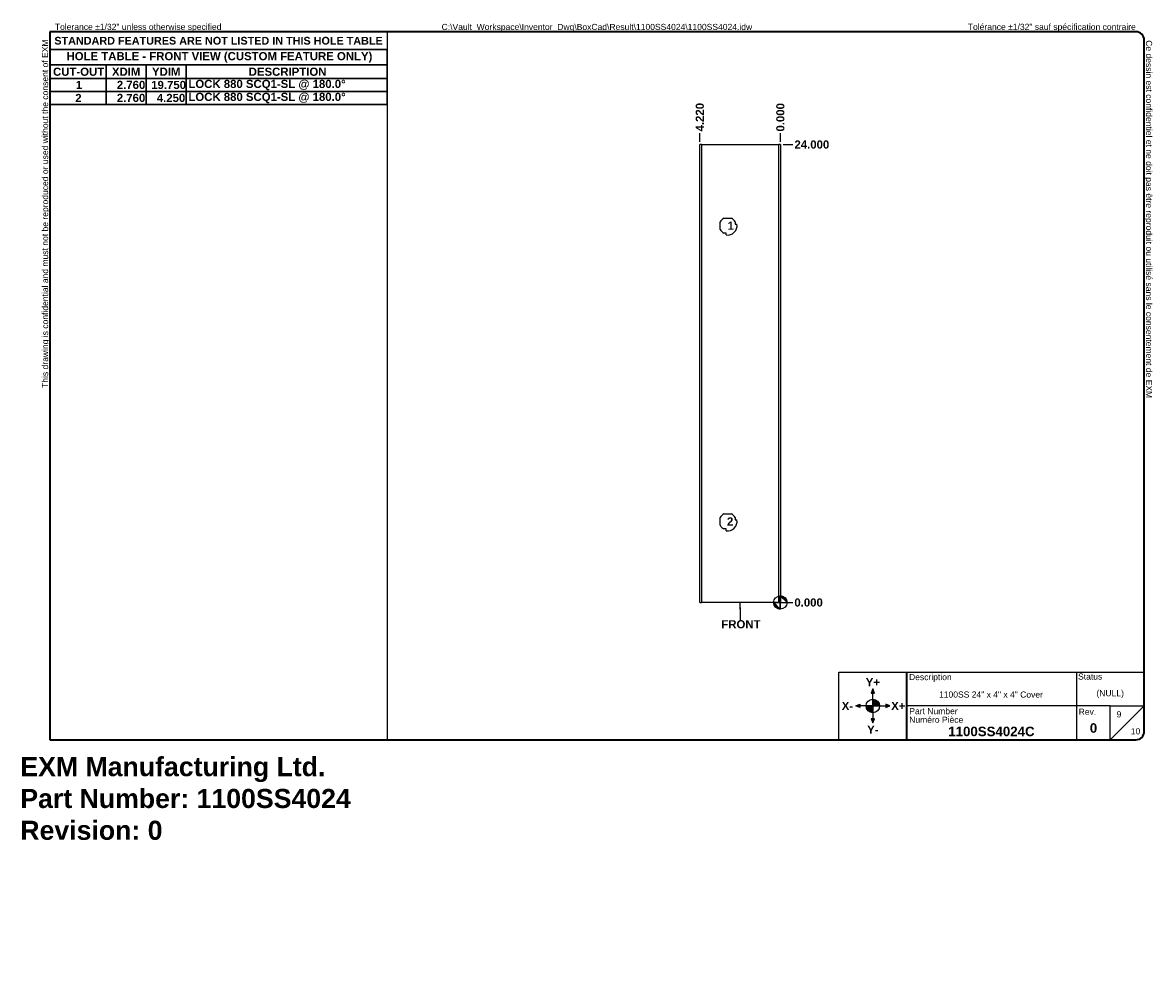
# Model space of a CAD drawing. Header units: inches. Extents: x 0.1 to 59.4, y -11 to 38.5.
import ezdxf

# ---------------------------------------------------------------- set-up
doc = ezdxf.new("R2010")
doc.units = ezdxf.units.IN
doc.header["$LTSCALE"] = 3.555556
doc.header["$MEASUREMENT"] = 0
doc.layers.get('0').update_dxf_attribs({"lineweight": 25})
for name, color, linetype, lineweight in [('Dimensions(ANSI)', 7, 'Continuous', 25), ('Sketch Geometry(ANSI)', 7, 'Continuous', 25), ('Symbols(ANSI)', 7, 'Continuous', 25), ('Visible Edges(ANSI)', 7, 'Continuous', 25), ('Visible Tangent Edges(ANSI)', 7, 'Continuous', 25)]:
    doc.layers.add(name, color=color, linetype=linetype, lineweight=lineweight)
doc.layers.add('Hatch', color=179, linetype='Continuous', lineweight=9, true_color=0x1e1e47)
doc.styles.add('Current-ANSI', font='arial.ttf')
doc.styles.add('Dimension-ANSI', font='arialbd.ttf')
doc.styles.get("Standard").update_dxf_attribs({"font": 'arialbd.ttf'})
doc.styles.add('Text Style44', font='arialbd.ttf')
doc.dimstyles.new('INCH-ANSI', dxfattribs={"dimscale": 3.555556, "dimtxt": 0.12, "dimasz": 0.098425, "dimexe": 0.04, "dimexo": 0.04, "dimgap": 0.031496, "dimtad": 0, "dimtih": 1, "dimtoh": 1, "dimdec": 3, "dimrnd": 1e-08, "dimzin": 0, "dimdsep": 46, "dimtxsty": 'Dimension-ANSI', "dimcen": 0.09, "dimdle": 0.312, "dimclrd": 179, "dimclre": 179, "dimclrt": 7, "dimadec": 1, "dimazin": 0, "dimtfac": 1, "dimtdec": 3, "dimtofl": 0, "dimtmove": 0, "dimatfit": 3, "dimfxl": 1, "dimtolj": 1, "dimtzin": 4, "dimlwd": 25, "dimlwe": 25, "dimarcsym": 0})
doc.dimstyles.new('INCH-ANSI-VERTICAL', dxfattribs={"dimscale": 3.555556, "dimtxt": 0.12, "dimasz": 0.098425, "dimexe": 0.04, "dimexo": 0.04, "dimgap": 0.031496, "dimtad": 0, "dimtih": 1, "dimtoh": 1, "dimdec": 3, "dimrnd": 1e-08, "dimzin": 0, "dimdsep": 46, "dimtxsty": 'Dimension-ANSI', "dimcen": 0.09, "dimdle": 0.312, "dimclrd": 179, "dimclre": 179, "dimclrt": 7, "dimadec": 1, "dimazin": 0, "dimtfac": 1, "dimtdec": 3, "dimtofl": 0, "dimtmove": 0, "dimatfit": 3, "dimfxl": 1, "dimtolj": 1, "dimtzin": 4, "dimlwd": 25, "dimlwe": 25, "dimarcsym": 0})

# ---------------------------------------------------------------- blocks, each defined once
blk = doc.blocks.new('Origin Indicator Symbol4')
at = {"layer": 'Dimensions(ANSI)'}
h = blk.add_hatch(color=7, dxfattribs=at)
edge = h.paths.add_edge_path(flags=0)
edge.add_line((11.2, 2.377), (11.299, 2.279))
edge.add_arc((11.2, 2.279), 0.0984, 0, 90)
h = blk.add_hatch(color=7, dxfattribs=at)
edge = h.paths.add_edge_path(flags=0)
edge.add_line((11.2, 2.18), (11.102, 2.279))
edge.add_arc((11.2, 2.279), 0.0984, 180, 270)
at = {"layer": 'Dimensions(ANSI)', "color": 7, "linetype": 'Continuous'}
for p, q in [((11.2, 2.377), (11.299, 2.279)), ((11.2, 2.18), (11.102, 2.279))]:
    blk.add_line(p, q, dxfattribs=at)
at = {"layer": 'Dimensions(ANSI)', "color": 7, "linetype": 'Continuous', "flags": 128}
for points in [[(11.2, 2.279), (11.299, 2.279), (11.2, 2.377), (11.2, 2.279)], [(11.2, 2.279), (11.2, 2.377), (11.2, 2.18), (11.2, 2.279)], [(11.2, 2.279), (11.2, 2.18), (11.102, 2.279), (11.2, 2.279)], [(11.2, 2.279), (11.102, 2.279), (11.2, 2.279), (11.2, 2.279)]]:
    blk.add_lwpolyline(points, dxfattribs=at)
at = {"layer": 'Dimensions(ANSI)', "color": 7, "linetype": 'Continuous'}
blk.add_circle((11.2, 2.279), 0.0984, dxfattribs=at)
for start, end in [(0, 90), (180, 270)]:
    blk.add_arc((11.2, 2.279), 0.0984, start, end, dxfattribs=at)
at = {"layer": 'Dimensions(ANSI)', "color": 7}
for points in [[(11.2, 2.279), (11.299, 2.279), (11.2, 2.377), (11.2, 2.279)], [(11.2, 2.279), (11.2, 2.377), (11.2, 2.18), (11.2, 2.279)], [(11.2, 2.279), (11.2, 2.18), (11.102, 2.279), (11.2, 2.279)], [(11.2, 2.279), (11.102, 2.279), (11.2, 2.279)]]:
    blk.add_solid(points, dxfattribs=at)
blk = doc.blocks.new('Title Blocks EXM-2 - ANSI B')
at = {"layer": 'Hatch'}
for points in [[(12.725, 0.94), (12.75, 0.94), (12.75, 1)], [(12.775, 0.94), (12.75, 1), (12.75, 0.94)], [(12.56, 0.75), (12.56, 0.775), (12.5, 0.75)], [(12.56, 0.75), (12.5, 0.75), (12.56, 0.725)], [(12.94, 0.75), (13, 0.75), (12.94, 0.775)], [(12.94, 0.75), (12.94, 0.725), (13, 0.75)], [(12.75, 0.56), (12.725, 0.56), (12.75, 0.5)], [(12.75, 0.56), (12.75, 0.5), (12.775, 0.56)]]:
    blk.add_hatch(color=7, dxfattribs=at).paths.add_polyline_path(points)
h = blk.add_hatch(color=7, dxfattribs=at)
edge = h.paths.add_edge_path()
edge.add_line((12.75, 0.85), (12.75, 0.75))
edge.add_line((12.75, 0.75), (12.85, 0.75))
edge.add_arc((12.75, 0.75), 0.1, 0, 90)
h = blk.add_hatch(color=7, dxfattribs=at)
edge = h.paths.add_edge_path()
edge.add_line((12.75, 0.65), (12.75, 0.75))
edge.add_line((12.75, 0.75), (12.65, 0.75))
edge.add_arc((12.75, 0.75), 0.1, 180, 270)
at = {"layer": 'Sketch Geometry(ANSI)'}
for p, q in [((12.249, 1.25), (16.749, 1.25)), ((12.249, 0.25), (12.249, 1.25)), ((15.749, 1.25), (15.749, 0.75)), ((16.749, 1.25), (16.749, 0.375)), ((12.75, 1), (12.725, 0.94)), ((12.75, 0.85), (12.75, 1)), ((12.775, 0.94), (12.75, 1)), ((12.725, 0.94), (12.775, 0.94)), ((12.75, 0.75), (12.75, 0.85)), ((12.5, 0.75), (12.56, 0.775)), ((12.65, 0.75), (12.5, 0.75)), ((12.56, 0.725), (12.5, 0.75)), ((12.56, 0.775), (12.56, 0.725)), ((12.75, 0.75), (12.65, 0.75)), ((12.75, 0.75), (12.85, 0.75)), ((12.75, 0.75), (12.75, 0.65)), ((12.85, 0.75), (13, 0.75)), ((13, 0.75), (12.94, 0.775)), ((12.94, 0.775), (12.94, 0.725)), ((12.94, 0.725), (13, 0.75)), ((15.749, 0.75), (13.249, 0.75)), ((16.249, 0.75), (15.749, 0.75)), ((15.749, 0.75), (15.749, 0.25)), ((16.249, 0.25), (16.249, 0.75)), ((16.249, 0.75), (16.749, 0.75)), ((16.249, 0.25), (16.749, 0.75)), ((12.775, 0.56), (12.725, 0.56)), ((12.725, 0.56), (12.75, 0.5)), ((12.75, 0.65), (12.75, 0.5)), ((12.75, 0.5), (12.775, 0.56)), ((13.249, 0.25), (12.249, 0.25)), ((16.624, 0.25), (13.249, 0.25))]:
    blk.add_line(p, q, dxfattribs=at)
at = {"layer": 'Sketch Geometry(ANSI)', "linetype": 'Continuous', "lineweight": 35}
blk.add_line((13.249, 0.25), (13.249, 1.25), dxfattribs=at)
at = {"layer": 'Sketch Geometry(ANSI)'}
blk.add_circle((12.75, 0.75), 0.1, dxfattribs=at)
blk.add_arc((16.624, 0.375), 0.125, 270, 0, dxfattribs=at)
at = {"layer": 'Symbols(ANSI)', "color": 7}
for s, insert, char_height, attachment_point, style in [('Description', (13.283, 1.103), 0.09, 7, 'Current-ANSI'), ('Status', (15.774, 1.137), 0.09, 7, 'Current-ANSI'), ('\\fArial|b1|i0;Y+', (12.75, 1.1), 0.12, 5, 'Dimension-ANSI'), ('\\fArial|b1|i0;X-', (12.375, 0.75), 0.12, 5, 'Dimension-ANSI'), ('\\fArial|b1|i0;X+', (13.125, 0.75), 0.12, 5, 'Dimension-ANSI'), ('Part Number', (13.287, 0.627), 0.09, 7, 'Current-ANSI'), ('Numéro Pièce', (13.286, 0.5), 0.09, 7, 'Current-ANSI'), ('\\fArial|b1|i0;Y-', (12.75, 0.4), 0.12, 5, 'Dimension-ANSI')]:
    blk.add_mtext(s, dxfattribs=dict(at, insert=insert, char_height=char_height, attachment_point=attachment_point, style=style))
at = {"layer": 'Symbols(ANSI)', "color": 7, "insert": (15.783, 0.618), "char_height": 0.09, "width": 0.25854, "attachment_point": 7, "style": 'Current-ANSI'}
blk.add_mtext('Rev.', dxfattribs=at)
at = {"layer": 'Symbols(ANSI)', "color": 7}
for tag, p, height, style in [('IDW_DESC_IAM_001', (13.725, 0.873), 0.09, 'Current-ANSI'), ('DESIGN_STATE_001', (16.045, 0.893), 0.09, 'Current-ANSI'), ('Sheet_number_001', (16.342, 0.581), 0.09, 'Current-ANSI'), ('IDW_NAME_IAM_001', (13.861, 0.304), 0.14, 'Text Style44'), ('IDW_REV_001', (15.947, 0.355), 0.14, 'Text Style44'), ('Number_of_sheets_001', (16.551, 0.331), 0.09, 'Current-ANSI')]:
    blk.add_attdef(tag, p, '', height=height, dxfattribs=dict(at, style=style))
blk = doc.blocks.new('Borders EXM - B (Inch) - B')
at = {"layer": 'Sketch Geometry(ANSI)', "linetype": 'Continuous', "lineweight": 35}
for p, q in [((16.438, 10.692), (0.437, 10.692)), ((0.437, 10.692), (0.437, 0.255)), ((16.562, 0.38), (16.562, 10.567)), ((0.437, 0.255), (16.438, 0.255))]:
    blk.add_line(p, q, dxfattribs=at)
at = {"layer": 'Sketch Geometry(ANSI)'}
for p, q in [((5.406, 10.692), (5.406, 0.255)), ((0.437, 10.428), (5.406, 10.428))]:
    blk.add_line(p, q, dxfattribs=at)
at = {"layer": 'Sketch Geometry(ANSI)', "linetype": 'Continuous', "lineweight": 35}
for centre, start, end in [((16.438, 10.567), 0, 90), ((16.438, 0.38), 270, 0)]:
    blk.add_arc(centre, 0.125, start, end, dxfattribs=at)
at = {"layer": 'Symbols(ANSI)', "color": 7, "char_height": 0.09, "attachment_point": 7, "style": 'Current-ANSI'}
for s, insert, rotation in [('This drawing is confidential and must not be reproduced or used without the consent of EXM', (0.437, 5.442), 90), ('Ce dessin est confidentiel et ne doit pas être reproduit ou utilisé sans le consentement de EXM', (16.562, 10.567), 270)]:
    blk.add_mtext(s, dxfattribs=dict(at, insert=insert, rotation=rotation))
for s, insert in [('Tolerance ±1/32" unless otherwise specified', (0.509, 10.692)), ('Tolérance ±1/32" sauf spécification contraire', (13.963, 10.692))]:
    blk.add_mtext(s, dxfattribs=dict(at, insert=insert))
at = {"layer": 'Symbols(ANSI)', "color": 7, "insert": (2.921, 10.559), "char_height": 0.114, "width": 4.96908, "attachment_point": 5, "style": 'Dimension-ANSI'}
blk.add_mtext('\\fArial|b1|i0;{\\H0.1140;STANDARD FEATURES ARE NOT LISTED IN THIS HOLE TABLE}', dxfattribs=at)
at = {"layer": 'Symbols(ANSI)', "color": 7, "style": 'Current-ANSI'}
blk.add_attdef('FILENAME_AND_PATH_001', (6.208, 10.718), '', height=0.09, dxfattribs=at)
blk = doc.blocks.new('Datum Identifier22')
at = {"layer": 'Symbols(ANSI)', "color": 7, "linetype": 'Continuous', "lineweight": 25}
for p, q in [((10.607, 2.18), (10.607, 2.279)), ((10.607, 2.18), (10.607, 2.205)), ((10.607, 2.205), (10.607, 2.021))]:
    blk.add_line(p, q, dxfattribs=at)
at = {"layer": 'Symbols(ANSI)', "color": 7, "insert": (10.331, 1.897), "char_height": 0.12, "attachment_point": 7, "style": 'Dimension-ANSI'}
blk.add_mtext('FRONT', dxfattribs=at)
blk = doc.blocks.new('*D12')
at = {"layer": 'Defpoints', "color": 0, "linetype": 'Continuous', "transparency": 16777216}
for p in [(39.824, 8.103), (39.824, 8.103), (40.473, 8.103)]:
    blk.add_point(p, dxfattribs=at)
at = {"layer": 'Dimensions(ANSI)', "color": 179, "linetype": 'Continuous', "lineweight": 25, "true_color": 0x262658, "transparency": 16777216}
blk.add_line((39.966, 8.103), (40.473, 8.103), dxfattribs=at)
at = {"layer": 'Dimensions(ANSI)', "color": 7, "linetype": 'Continuous', "lineweight": 25, "transparency": 16777216, "insert": (41.303, 8.103), "char_height": 0.4267, "attachment_point": 5, "style": 'Dimension-ANSI'}
blk.add_mtext('\\A1;0.000', dxfattribs=at)
blk = doc.blocks.new('*D13')
at = {"layer": 'Defpoints', "color": 0, "linetype": 'Continuous', "transparency": 16777216}
for p in [(39.824, 32.103), (40.473, 32.103), (39.824, 8.103)]:
    blk.add_point(p, dxfattribs=at)
at = {"layer": 'Dimensions(ANSI)', "color": 179, "linetype": 'Continuous', "lineweight": 25, "true_color": 0x262658, "transparency": 16777216}
blk.add_line((39.966, 32.103), (40.473, 32.103), dxfattribs=at)
at = {"layer": 'Dimensions(ANSI)', "color": 7, "linetype": 'Continuous', "lineweight": 25, "transparency": 16777216, "insert": (41.474, 32.103), "char_height": 0.4267, "attachment_point": 5, "style": 'Dimension-ANSI'}
blk.add_mtext('\\A1;24.000', dxfattribs=at)
blk = doc.blocks.new('*D14')
at = {"layer": 'Defpoints', "color": 0, "linetype": 'Continuous', "transparency": 16777216}
for p in [(39.824, 32.702), (39.824, 32.103), (39.824, 32.103)]:
    blk.add_point(p, dxfattribs=at)
at = {"layer": 'Dimensions(ANSI)', "color": 179, "linetype": 'Continuous', "lineweight": 25, "true_color": 0x262658, "transparency": 16777216}
blk.add_line((39.824, 32.245), (39.824, 32.702), dxfattribs=at)
at = {"layer": 'Dimensions(ANSI)', "color": 7, "linetype": 'Continuous', "lineweight": 25, "transparency": 16777216, "insert": (39.824, 33.532), "char_height": 0.4267, "attachment_point": 5, "rotation": 90, "style": 'Dimension-ANSI'}
blk.add_mtext('\\A1;0.000', dxfattribs=at)
blk = doc.blocks.new('*D15')
at = {"layer": 'Defpoints', "color": 0, "linetype": 'Continuous', "transparency": 16777216}
for p in [(35.604, 32.702), (35.604, 32.103), (39.824, 32.103)]:
    blk.add_point(p, dxfattribs=at)
at = {"layer": 'Dimensions(ANSI)', "color": 179, "linetype": 'Continuous', "lineweight": 25, "true_color": 0x262658, "transparency": 16777216}
blk.add_line((35.604, 32.245), (35.604, 32.702), dxfattribs=at)
at = {"layer": 'Dimensions(ANSI)', "color": 7, "linetype": 'Continuous', "lineweight": 25, "transparency": 16777216, "insert": (35.604, 33.539), "char_height": 0.4267, "attachment_point": 5, "rotation": 90, "style": 'Dimension-ANSI'}
blk.add_mtext('\\A1;4.220', dxfattribs=at)
blk = doc.blocks.new('Leader Text1')
at = {"layer": 'Symbols(ANSI)', "color": 7, "insert": (10.423, 7.773), "char_height": 0.12, "attachment_point": 7, "style": 'Dimension-ANSI'}
blk.add_mtext('1', dxfattribs=at)
blk = doc.blocks.new('Leader Text2')
at = {"layer": 'Symbols(ANSI)', "color": 7, "insert": (10.414, 3.414), "char_height": 0.12, "attachment_point": 7, "style": 'Dimension-ANSI'}
blk.add_mtext('2', dxfattribs=at)
blk = doc.blocks.new('Table3')
at = {"layer": 'Symbols(ANSI)', "color": 7, "lineweight": 30}
for p, q in [((0.438, 10.428), (5.406, 10.428)), ((0.438, 10.428), (0.438, 10.202)), ((5.406, 10.428), (5.406, 10.202)), ((0.438, 10.202), (5.406, 10.202)), ((0.438, 10.202), (0.438, 10.003)), ((1.264, 10.202), (1.264, 10.003)), ((1.855, 10.202), (1.855, 10.003)), ((2.445, 10.202), (2.445, 10.003)), ((5.406, 10.202), (5.406, 10.003)), ((0.438, 10.003), (5.406, 10.003)), ((0.438, 10.003), (0.438, 9.621)), ((1.264, 10.003), (1.264, 9.621)), ((1.855, 10.003), (1.855, 9.621)), ((2.445, 10.003), (2.445, 9.621)), ((5.406, 10.003), (5.406, 9.621)), ((0.438, 9.812), (5.406, 9.812)), ((0.438, 9.621), (5.406, 9.621))]:
    blk.add_line(p, q, dxfattribs=at)
at = {"layer": 'Symbols(ANSI)', "color": 7, "char_height": 0.12, "attachment_point": 7, "style": 'Dimension-ANSI'}
for s, insert in [('HOLE TABLE - FRONT VIEW (CUSTOM FEATURE ONLY)', (0.681, 10.236)), ('CUT-OUT', (0.482, 10.041)), ('XDIM', (1.35, 10.043)), ('YDIM', (1.94, 10.043)), ('DESCRIPTION', (3.366, 10.041)), ('1', (0.818, 9.848)), ('2.760', (1.422, 9.847)), ('19.750', (1.929, 9.846)), ('LOCK 880 SCQ1-SL @ 180.0°', (2.477, 9.829)), ('2', (0.809, 9.656)), ('2.760', (1.422, 9.655)), ('4.250', (2.011, 9.655)), ('LOCK 880 SCQ1-SL @ 180.0°', (2.477, 9.638))]:
    blk.add_mtext(s, dxfattribs=dict(at, insert=insert))

msp = doc.modelspace()

# ---------------------------------------------------------------- linework, layer by layer
at = {"layer": 'Visible Edges(ANSI)'}
for p, q in [((35.604, 8.1026), (35.604, 32.1026)), ((35.69, 32.1026), (35.604, 32.1026)), ((35.69, 32.1026), (39.738, 32.1026)), ((39.824, 32.1026), (39.738, 32.1026)), ((39.824, 32.1026), (39.824, 8.1026)), ((36.6683, 27.6535), (36.6683, 28.0516)), ((36.8649, 28.2482), (37.263, 28.2482)), ((37.4596, 28.0516), (37.4596, 27.9312)), ((37.4596, 27.9312), (37.5498, 27.9312)), ((36.9853, 27.4569), (36.8649, 27.4569)), ((36.9853, 27.3668), (36.9853, 27.4569)), ((36.6683, 12.1535), (36.6683, 12.5516)), ((36.8649, 12.7482), (37.263, 12.7482)), ((37.4596, 12.5516), (37.4596, 12.4312)), ((36.9853, 11.9569), (36.8649, 11.9569)), ((36.9853, 11.8668), (36.9853, 11.9569)), ((37.4596, 12.4312), (37.5498, 12.4312)), ((35.604, 8.1026), (35.69, 8.1026)), ((39.738, 8.1026), (35.69, 8.1026)), ((39.738, 8.1026), (39.824, 8.1026))]:
    msp.add_line(p, q, dxfattribs=at)
for centre, radius, start, end in [((37.064, 27.8526), 0.4429, 116.704852, 153.295148), ((37.064, 27.8526), 0.4921, 260.801462, 9.198538), ((37.064, 27.8526), 0.4429, 26.704852, 63.295148), ((37.064, 27.8526), 0.4429, 206.704852, 243.295148), ((37.064, 12.3526), 0.4429, 116.704852, 153.295148), ((37.064, 12.3526), 0.4429, 26.704852, 63.295148), ((37.064, 12.3526), 0.4429, 206.704852, 243.295148), ((37.064, 12.3526), 0.4921, 260.801462, 9.198538)]:
    msp.add_arc(centre, radius, start, end, dxfattribs=at)
at = {"layer": 'Visible Tangent Edges(ANSI)'}
for p, q in [((35.69, 32.1026), (35.69, 8.1026)), ((39.738, 8.1026), (39.738, 32.1026))]:
    msp.add_line(p, q, dxfattribs=at)

# ---------------------------------------------------------------- block references
at = {"xscale": 3.555555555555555, "yscale": 3.555555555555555, "zscale": 3.555555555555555}
for name, p, values in [('Borders EXM - B (Inch) - B', (0, 0), {'FILENAME_AND_PATH_001': 'C:\\Vault_Workspace\\Inventor_Dwg\\BoxCad\\Result\\1100SS4024\\1100SS4024.idw'}), ('Title Blocks EXM-2 - ANSI B', (-0.6625, 0.0162), {'IDW_REV_001': '0', 'Sheet_number_001': '9', 'Number_of_sheets_001': '10', 'IDW_DESC_IAM_001': '1100SS 24" x 4" x 4" Cover', 'DESIGN_STATE_001': '(NULL)', 'IDW_NAME_IAM_001': '1100SS4024C'})]:
    msp.add_blockref(name, p, dxfattribs=at).add_auto_attribs(values)
msp.add_blockref('Table3', (0, 0), dxfattribs=at)
at = {"layer": 'Dimensions(ANSI)', "xscale": 3.555555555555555, "yscale": 3.555555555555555, "zscale": 3.555555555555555}
msp.add_blockref('Origin Indicator Symbol4', (0, 0), dxfattribs=at)
at = {"layer": 'Symbols(ANSI)', "xscale": 3.555555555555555, "yscale": 3.555555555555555, "zscale": 3.555555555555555}
for name in ['Leader Text1', 'Leader Text2', 'Datum Identifier22']:
    msp.add_blockref(name, (0, 0), dxfattribs=at)

# ---------------------------------------------------------------- texts
at = {"insert": (0, 0), "char_height": 1, "attachment_point": 1}
msp.add_mtext_dynamic_manual_height_columns('EXM Manufacturing Ltd.\\PPart Number: 1100SS4024\\PRevision: 0', width=6.990976, gutter_width=1, heights=[0], dxfattribs=at).dxf.set("width", 100)

# ---------------------------------------------------------------- dimensions: what is measured, and where the dimension line sits
at = {"layer": 'Dimensions(ANSI)', "color": 179, "linetype": 'Continuous', "lineweight": 25, "true_color": 0x262658}
for feature_location, offset, dtype, origin, dimstyle, picture, middle in [((35.604, 32.1026), (0, 0.5993), 1, (39.824, 32.1026), 'INCH-ANSI-VERTICAL', '*D15', (35.604, 33.5394)), ((39.8239527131, 32.1025724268), (0, 0.59930916), 1, (39.8239527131, 32.1025724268), 'INCH-ANSI-VERTICAL', '*D14', (39.8239527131, 33.5324487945)), ((39.824, 32.1026), (0.6488, 0), 0, (39.824, 8.1026), 'INCH-ANSI', '*D13', (41.4741, 32.1026)), ((39.8239527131, 8.1025724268), (0.6487522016, 0), 0, (39.8239527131, 8.1025724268), 'INCH-ANSI', '*D12', (41.3032721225, 8.1025724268))]:
    dim = msp.add_ordinate_dim(feature_location=feature_location, offset=offset, dtype=dtype, origin=origin, dimstyle=dimstyle, override={"dimgap": 0.031496, "dimtad": 0, "dimdec": 3, "dimtol": 0, "dimlim": 0, "dimtp": 0, "dimtm": 0, "dimtdec": 3}, dxfattribs=at)
    dim.commit()
    dim.dimension.update_dxf_attribs({"geometry": picture, "text_midpoint": middle})

doc.saveas('drawing.dxf')
